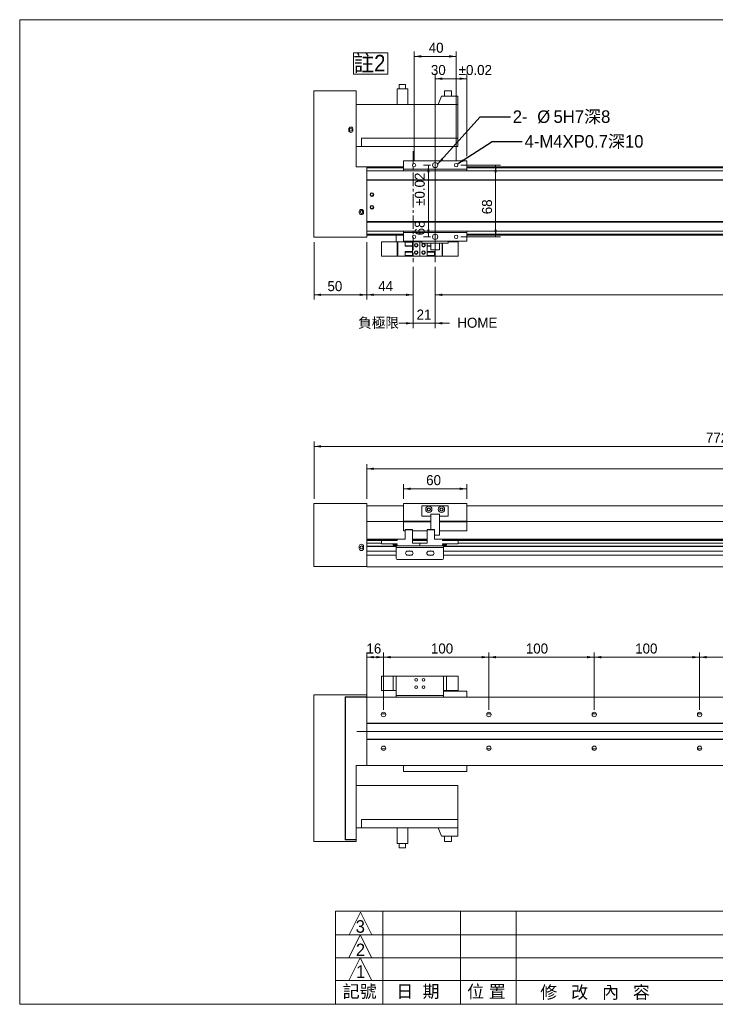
# Model space of a CAD drawing. Header units: millimetres. Extents: x 5 to 1331, y 4 to 940.
# Tile 1 of 2: x 5 to 666, y 6 to 940. Entities that reach past the tile are written whole.
import ezdxf

# ---------------------------------------------------------------- set-up
doc = ezdxf.new("R2010")
doc.units = ezdxf.units.MM
doc.linetypes.add('CENTERX2', pattern=[20.32, 12.7, -2.54, 2.54, -2.54])
doc.layers.add('BORDER', color=7, linetype='Continuous', lineweight=0)
doc.styles.add('SLDTEXTSTYLE0', font='swtxt.ttf', dxfattribs={"width": 0.993})
doc.styles.add('SLDTEXTSTYLE1', font='GOTHIC.TTF', dxfattribs={"width": 0.913})
doc.styles.get("Standard").update_dxf_attribs({"font": 'swtxt.ttf'})
doc.dimstyles.new('SLDDIMSTYLE0', dxfattribs={"dimtxt": 9.310654, "dimasz": 6.75, "dimexe": 0, "dimexo": 0.0625, "dimgap": 2.327664, "dimtad": 1, "dimtoh": 1, "dimdec": 3, "dimzin": 12, "dimdsep": 46, "dimtxsty": 'SLDTEXTSTYLE0', "dimsah": 1, "dimcen": 0.09, "dimadec": 0, "dimazin": 0, "dimtfac": 1, "dimtdec": 3, "dimtofl": 0, "dimtmove": 0, "dimatfit": 3, "dimfxl": 0, "dimtolj": 1, "dimtzin": 12, "dimarcsym": 0})
doc.dimstyles.new('SLDDIMSTYLE2', dxfattribs={"dimtxt": 6.75, "dimasz": 6.75, "dimexe": 0, "dimexo": 0.0625, "dimgap": 1.6875, "dimtad": 0, "dimtih": 1, "dimtoh": 1, "dimdec": 0, "dimzin": 0, "dimdsep": 46, "dimtxsty": 'Standard', "dimsah": 1, "dimcen": 0.09, "dimadec": 0, "dimazin": 0, "dimtfac": 1, "dimtdec": 0, "dimtofl": 0, "dimtmove": 0, "dimatfit": 3, "dimfxl": 0, "dimtolj": 1, "dimtzin": 0, "dimarcsym": 0})
doc.dimstyles.new('SLDDIMSTYLE3', dxfattribs={"dimtxt": 9.310654, "dimasz": 6.75, "dimexe": 0, "dimexo": 0.0625, "dimgap": 2.327664, "dimtad": 1, "dimtoh": 1, "dimdec": 3, "dimzin": 12, "dimdsep": 46, "dimtxsty": 'SLDTEXTSTYLE0', "dimsah": 1, "dimcen": 0.09, "dimadec": 0, "dimazin": 0, "dimtol": 1, "dimtp": 0.02, "dimtm": 0.02, "dimtfac": 1, "dimtofl": 0, "dimtmove": 0, "dimatfit": 3, "dimfxl": 0, "dimtolj": 1, "dimarcsym": 0})

# ---------------------------------------------------------------- blocks, each defined once
blk = doc.blocks.new('*D3')
at = {"layer": 'BORDER'}
for p, q in [((369.81, 485.62), (369.81, 499.67)), ((429.81, 495.17), (369.81, 495.17)), ((429.81, 485.62), (429.81, 499.67))]:
    blk.add_line(p, q, dxfattribs=at)
for points in [[(369.81, 495.17), (376.56, 494.05), (376.56, 496.3)], [(429.81, 495.17), (423.06, 496.3), (423.06, 494.05)]]:
    blk.add_solid(points, dxfattribs=at)
at = {"layer": 'BORDER', "insert": (391.28, 508.16), "char_height": 9.525, "attachment_point": 1, "style": 'SLDTEXTSTYLE0'}
blk.add_mtext('60', dxfattribs=at)
blk = doc.blocks.new('*D4')
at = {"layer": 'BORDER'}
for p, q in [((334.81, 485.72), (334.81, 518.65)), ((334.81, 514.15), (1056.81, 514.15)), ((1056.81, 459.87), (1056.81, 518.65))]:
    blk.add_line(p, q, dxfattribs=at)
for points in [[(334.81, 514.15), (341.56, 513.03), (341.56, 515.28)], [(1056.81, 514.15), (1050.06, 515.28), (1050.06, 513.03)]]:
    blk.add_solid(points, dxfattribs=at)
at = {"layer": 'BORDER', "insert": (681.84, 527.14), "char_height": 9.525, "attachment_point": 1, "style": 'SLDTEXTSTYLE0'}
blk.add_mtext('722', dxfattribs=at)
blk = doc.blocks.new('*D5')
at = {"layer": 'BORDER'}
for p, q in [((284.81, 485.72), (284.81, 539.91)), ((284.81, 535.41), (1056.81, 535.41)), ((1056.81, 459.87), (1056.81, 539.91))]:
    blk.add_line(p, q, dxfattribs=at)
for points in [[(284.81, 535.41), (291.56, 534.28), (291.56, 536.53)], [(1056.81, 535.41), (1050.06, 536.53), (1050.06, 534.28)]]:
    blk.add_solid(points, dxfattribs=at)
at = {"layer": 'BORDER', "insert": (656.84, 548.4), "char_height": 9.525, "attachment_point": 1, "style": 'SLDTEXTSTYLE0'}
blk.add_mtext('772', dxfattribs=at)
blk = doc.blocks.new('*D6')
at = {"layer": 'BORDER'}
for p, q in [((334.81, 297.55), (334.81, 339.95)), ((350.81, 285.58), (350.81, 339.95)), ((334.81, 335.45), (350.81, 335.45))]:
    blk.add_line(p, q, dxfattribs=at)
for points in [[(334.81, 335.45), (341.56, 334.32), (341.56, 336.57)], [(350.81, 335.45), (344.06, 336.57), (344.06, 334.32)]]:
    blk.add_solid(points, dxfattribs=at)
at = {"layer": 'BORDER', "insert": (334.61, 348.44), "char_height": 9.525, "attachment_point": 1, "style": 'SLDTEXTSTYLE0'}
blk.add_mtext('16', dxfattribs=at)
blk = doc.blocks.new('*D11')
at = {"layer": 'BORDER'}
for p, q in [((350.81, 285.58), (350.81, 339.95)), ((450.81, 285.58), (450.81, 339.95)), ((350.81, 335.45), (450.81, 335.45))]:
    blk.add_line(p, q, dxfattribs=at)
for points in [[(350.81, 335.45), (357.56, 334.32), (357.56, 336.57)], [(450.81, 335.45), (444.06, 336.57), (444.06, 334.32)]]:
    blk.add_solid(points, dxfattribs=at)
at = {"layer": 'BORDER', "insert": (395.79, 348.44), "char_height": 9.525, "attachment_point": 1, "style": 'SLDTEXTSTYLE0'}
blk.add_mtext('100', dxfattribs=at)
blk = doc.blocks.new('*D12')
at = {"layer": 'BORDER'}
for p, q in [((450.81, 285.58), (450.81, 339.95)), ((550.81, 285.58), (550.81, 339.95)), ((450.81, 335.45), (550.81, 335.45))]:
    blk.add_line(p, q, dxfattribs=at)
for points in [[(450.81, 335.45), (457.56, 334.32), (457.56, 336.57)], [(550.81, 335.45), (544.06, 336.57), (544.06, 334.32)]]:
    blk.add_solid(points, dxfattribs=at)
at = {"layer": 'BORDER', "insert": (485.88, 348.44), "char_height": 9.525, "attachment_point": 1, "style": 'SLDTEXTSTYLE0'}
blk.add_mtext('100', dxfattribs=at)
blk = doc.blocks.new('*D13')
at = {"layer": 'BORDER'}
for p, q in [((550.81, 285.58), (550.81, 339.95)), ((650.81, 285.58), (650.81, 339.95)), ((550.81, 335.45), (650.81, 335.45))]:
    blk.add_line(p, q, dxfattribs=at)
for points in [[(550.81, 335.45), (557.56, 334.32), (557.56, 336.57)], [(650.81, 335.45), (644.06, 336.57), (644.06, 334.32)]]:
    blk.add_solid(points, dxfattribs=at)
at = {"layer": 'BORDER', "insert": (589.67, 348.44), "char_height": 9.525, "attachment_point": 1, "style": 'SLDTEXTSTYLE0'}
blk.add_mtext('100', dxfattribs=at)
blk = doc.blocks.new('*D14')
at = {"layer": 'BORDER'}
for p, q in [((650.81, 285.58), (650.81, 339.95)), ((750.81, 285.58), (750.81, 339.95)), ((650.81, 335.45), (750.81, 335.45))]:
    blk.add_line(p, q, dxfattribs=at)
for points in [[(650.81, 335.45), (657.56, 334.32), (657.56, 336.57)], [(750.81, 335.45), (744.06, 336.57), (744.06, 334.32)]]:
    blk.add_solid(points, dxfattribs=at)
at = {"layer": 'BORDER', "insert": (688.39, 348.44), "char_height": 9.525, "attachment_point": 1, "style": 'SLDTEXTSTYLE0'}
blk.add_mtext('100', dxfattribs=at)
blk = doc.blocks.new('*D18')
at = {"layer": 'BORDER'}
for p, q in [((334.81, 729.2), (334.81, 674.68)), ((378.81, 705.57), (378.81, 674.68)), ((378.81, 679.18), (334.81, 679.18))]:
    blk.add_line(p, q, dxfattribs=at)
for points in [[(334.81, 679.18), (341.56, 678.06), (341.56, 680.31)], [(378.81, 679.18), (372.06, 680.31), (372.06, 678.06)]]:
    blk.add_solid(points, dxfattribs=at)
at = {"layer": 'BORDER', "insert": (345.77, 692.18), "char_height": 9.525, "attachment_point": 1, "style": 'SLDTEXTSTYLE0'}
blk.add_mtext('44', dxfattribs=at)
blk = doc.blocks.new('*D19')
at = {"layer": 'BORDER'}
for p, q in [((399.81, 705.57), (399.81, 674.68)), ((999.81, 705.57), (999.81, 674.68)), ((399.81, 679.18), (999.81, 679.18))]:
    blk.add_line(p, q, dxfattribs=at)
for points in [[(399.81, 679.18), (406.56, 678.06), (406.56, 680.31)], [(999.81, 679.18), (993.06, 680.31), (993.06, 678.06)]]:
    blk.add_solid(points, dxfattribs=at)
at = {"layer": 'BORDER', "char_height": 9.525, "attachment_point": 1, "style": 'SLDTEXTSTYLE0'}
for s, insert in [('行程=', (672.86, 692.18)), ('600', (707.56, 692.18))]:
    blk.add_mtext(s, dxfattribs=dict(at, insert=insert))
blk = doc.blocks.new('*D20')
at = {"layer": 'BORDER'}
for p, q in [((378.81, 705.57), (378.81, 647.69)), ((399.81, 705.57), (399.81, 647.69)), ((378.81, 652.19), (365.31, 652.19)), ((378.81, 652.19), (399.81, 652.19)), ((399.81, 652.19), (413.31, 652.19))]:
    blk.add_line(p, q, dxfattribs=at)
for points in [[(378.81, 652.19), (372.06, 653.31), (372.06, 651.06)], [(399.81, 652.19), (406.56, 651.06), (406.56, 653.31)]]:
    blk.add_solid(points, dxfattribs=at)
at = {"layer": 'BORDER', "insert": (382.17, 665.18), "char_height": 9.525, "attachment_point": 1, "style": 'SLDTEXTSTYLE0'}
blk.add_mtext('21', dxfattribs=at)
blk = doc.blocks.new('*D22')
at = {"layer": 'BORDER'}
for p, q in [((424.31, 802.2), (461.73, 802.2)), ((457.23, 802.2), (457.23, 734.2)), ((424.31, 734.2), (461.73, 734.2))]:
    blk.add_line(p, q, dxfattribs=at)
for points in [[(457.23, 802.2), (456.1, 795.45), (458.35, 795.45)], [(457.23, 734.2), (458.35, 740.95), (456.1, 740.95)]]:
    blk.add_solid(points, dxfattribs=at)
at = {"layer": 'BORDER', "insert": (444.23, 755.62), "char_height": 9.525, "attachment_point": 1, "rotation": 90, "style": 'SLDTEXTSTYLE0'}
blk.add_mtext('68', dxfattribs=at)
blk = doc.blocks.new('*D23')
at = {"layer": 'BORDER'}
for p, q in [((284.81, 729.2), (284.81, 674.68)), ((334.81, 729.2), (334.81, 674.68)), ((284.81, 679.18), (334.81, 679.18))]:
    blk.add_line(p, q, dxfattribs=at)
for points in [[(284.81, 679.18), (291.56, 678.06), (291.56, 680.31)], [(334.81, 679.18), (328.06, 680.31), (328.06, 678.06)]]:
    blk.add_solid(points, dxfattribs=at)
at = {"layer": 'BORDER', "insert": (297.59, 692.18), "char_height": 9.525, "attachment_point": 1, "style": 'SLDTEXTSTYLE0'}
blk.add_mtext('50', dxfattribs=at)
blk = doc.blocks.new('*D24')
at = {"layer": 'BORDER'}
for p, q in [((379.81, 806.7), (379.81, 909.83)), ((419.81, 806.7), (419.81, 909.83)), ((379.81, 905.33), (419.81, 905.33))]:
    blk.add_line(p, q, dxfattribs=at)
for points in [[(379.81, 905.33), (386.56, 904.2), (386.56, 906.45)], [(419.81, 905.33), (413.06, 906.45), (413.06, 904.2)]]:
    blk.add_solid(points, dxfattribs=at)
at = {"layer": 'BORDER', "insert": (393.71, 918.32), "char_height": 9.525, "attachment_point": 1, "style": 'SLDTEXTSTYLE0'}
blk.add_mtext('40', dxfattribs=at)
blk = doc.blocks.new('*D25')
at = {"layer": 'BORDER'}
for p, q in [((395.31, 802.2), (388.88, 802.2)), ((393.38, 802.2), (393.38, 734.2)), ((395.31, 734.2), (388.88, 734.2))]:
    blk.add_line(p, q, dxfattribs=at)
for points in [[(393.38, 802.2), (392.25, 795.45), (394.5, 795.45)], [(393.38, 734.2), (394.5, 740.95), (392.25, 740.95)]]:
    blk.add_solid(points, dxfattribs=at)
at = {"layer": 'BORDER', "char_height": 9.525, "attachment_point": 1, "rotation": 90, "style": 'SLDTEXTSTYLE0'}
for s, insert in [('±0.02', (380.39, 763.54)), ('68', (380.39, 735.61))]:
    blk.add_mtext(s, dxfattribs=dict(at, insert=insert))
blk = doc.blocks.new('*D26')
at = {"layer": 'BORDER'}
for p, q in [((399.81, 806.7), (399.81, 888.69)), ((429.81, 810.7), (429.81, 888.69)), ((399.81, 884.19), (429.81, 884.19))]:
    blk.add_line(p, q, dxfattribs=at)
for points in [[(399.81, 884.19), (406.56, 883.06), (406.56, 885.31)], [(429.81, 884.19), (423.06, 885.31), (423.06, 883.06)]]:
    blk.add_solid(points, dxfattribs=at)
at = {"layer": 'BORDER', "char_height": 9.525, "attachment_point": 1, "style": 'SLDTEXTSTYLE0'}
for s, insert in [('30', (395.78, 897.18)), ('±0.02', (422.16, 897.18))]:
    blk.add_mtext(s, dxfattribs=dict(at, insert=insert))
blk = doc.blocks.new('SW_NOTE_4')
at = {"layer": 'BORDER', "color": 0, "char_height": 11.906, "attachment_point": 1, "style": 'SLDTEXTSTYLE0'}
for s, insert in [('2-', (2.26, 6.19, 29.95)), ('%%c', (25.54, 6.19, 29.95)), ('5H7深8', (40.96, 6.19, 29.95))]:
    blk.add_mtext(s, dxfattribs=dict(at, insert=insert))
blk = doc.blocks.new('SW_NOTE_6')
at = {"layer": 'BORDER', "color": 0}
for p, q in [((-0.01, 1.69), (-0.01, 22.07)), ((-0.01, 22.07), (32.62, 22.07)), ((32.62, 22.07), (32.62, 1.69)), ((32.62, 1.69), (-0.01, 1.69))]:
    blk.add_line(p, q, dxfattribs=at)
at = {"layer": 'BORDER', "color": 0, "insert": (0, 20.12), "char_height": 15.75, "attachment_point": 1, "style": 'SLDTEXTSTYLE1'}
blk.add_mtext('註2', dxfattribs=at)

msp = doc.modelspace()

# ---------------------------------------------------------------- linework, layer by layer
at = {"color": 7, "linetype": 'Continuous', "lineweight": 15}
for p, q in [((365.8059, 878.6982), (365.8059, 874.6982)), ((365.8059, 878.6982), (371.8059, 878.6981)), ((371.8059, 874.6982), (371.8059, 878.6981)), ((324.8059, 872.6982), (284.8059, 872.6982)), ((324.8059, 872.6982), (284.8059, 872.6982)), ((284.8059, 872.6982), (284.8059, 733.6981)), ((321.8059, 872.6982), (317.8059, 872.6982)), ((317.8059, 872.6982), (321.8059, 872.6982)), ((324.8059, 800.6981), (324.8059, 872.6982)), ((363.8059, 874.6981), (363.8059, 859.6981)), ((363.8059, 874.6981), (373.8059, 874.6981)), ((373.8059, 874.6981), (363.8059, 874.6981)), ((365.8059, 874.6982), (371.8059, 874.6982)), ((373.8059, 874.6981), (373.8059, 859.6981)), ((408.8059, 872.6982), (408.8059, 867.6981)), ((408.8059, 872.6982), (415.2616, 872.6982)), ((415.3059, 867.6981), (415.3059, 872.6982)), ((324.8059, 859.6981), (421.3059, 859.6981)), ((324.8059, 859.6981), (329.8059, 859.6981)), ((329.8059, 859.6981), (402.8059, 859.6981)), ((363.8059, 859.6981), (373.8059, 859.6981)), ((405.8059, 867.6981), (402.8059, 859.6981)), ((405.8059, 867.6981), (402.8059, 859.6981)), ((402.8059, 859.6981), (421.3059, 859.6981)), ((405.8059, 867.6981), (421.3059, 867.6981)), ((421.3059, 867.6981), (405.8059, 867.6981)), ((408.8059, 867.6981), (415.3059, 867.6981)), ((421.3059, 867.6981), (421.3059, 859.6981)), ((421.3059, 827.6982), (421.3059, 859.6981)), ((317.8059, 836.1982), (317.8059, 835.1982)), ((321.8059, 835.1982), (321.8059, 836.1982)), ((329.8059, 819.6981), (329.8059, 827.6982)), ((329.8059, 827.6982), (421.3059, 827.6982)), ((329.8059, 827.6982), (421.3059, 827.6982)), ((421.3059, 824.6982), (421.3059, 827.6982)), ((421.3059, 819.6981), (421.3059, 824.6982)), ((324.8059, 819.6981), (329.8059, 819.6981)), ((329.8059, 819.6981), (421.3059, 819.6981)), ((429.8059, 806.1982), (369.8059, 806.1982)), ((369.8059, 798.1982), (369.8059, 806.1982)), ((429.8059, 798.1982), (429.8059, 806.1982)), ((334.8059, 800.6981), (324.8059, 800.6981)), ((334.8059, 800.6981), (324.8059, 800.6981)), ((369.8059, 800.6981), (334.8059, 800.6981)), ((334.8059, 733.6981), (334.8059, 800.6981)), ((369.8059, 800.0828), (334.8059, 800.0828)), ((369.8059, 799.9632), (334.8059, 799.9632)), ((369.8059, 799.8868), (334.8059, 799.8868)), ((369.8059, 799.7518), (334.8059, 799.7518)), ((335.0559, 796.6982), (1043.5559, 796.6982)), ((335.0559, 793.6982), (335.0559, 796.6982)), ((335.0559, 796.6982), (1043.5559, 796.6982)), ((429.8059, 798.1982), (369.8059, 798.1982)), ((369.8059, 798.1982), (369.8059, 796.6982)), ((1043.8059, 800.6981), (429.8059, 800.6981)), ((1043.8059, 800.0828), (429.8059, 800.0828)), ((1043.8059, 799.9632), (429.8059, 799.9632)), ((1043.8059, 799.8868), (429.8059, 799.8868)), ((1043.8059, 799.7518), (429.8059, 799.7518)), ((429.8059, 798.1982), (429.8059, 796.6982)), ((334.8059, 787.6982), (335.0559, 787.6982)), ((335.0559, 787.6982), (334.8059, 787.6982)), ((335.0559, 788.1982), (335.0559, 793.6982)), ((335.0559, 788.1982), (1043.5559, 788.1982)), ((335.0559, 787.7982), (335.0559, 788.1982)), ((335.0559, 787.7982), (1043.5559, 787.7982)), ((335.0559, 748.5982), (335.0559, 787.7982)), ((334.8059, 781.1982), (335.0559, 781.1982)), ((334.8059, 781.1982), (335.0559, 781.1982)), ((327.8059, 758.1982), (327.8059, 757.1982)), ((331.8059, 757.1982), (331.8059, 758.1982)), ((335.0559, 755.1982), (334.8059, 755.1982)), ((335.0559, 748.6982), (334.8059, 748.6982)), ((335.0559, 748.5982), (1043.5559, 748.5982)), ((335.0559, 748.1982), (335.0559, 748.5982)), ((335.0559, 748.1982), (1043.5559, 748.1982)), ((335.0559, 742.6982), (335.0559, 748.1982)), ((335.0559, 739.6982), (335.0559, 742.6982)), ((335.0559, 739.6982), (1043.5559, 739.6982)), ((369.8059, 739.6982), (369.8059, 738.1982)), ((429.8059, 738.1982), (369.8059, 738.1982)), ((369.8059, 730.1981), (369.8059, 738.1982)), ((429.8059, 739.6982), (429.8059, 738.1982)), ((429.8059, 730.1981), (429.8059, 738.1982)), ((284.8059, 733.6981), (334.8059, 733.6981)), ((369.8059, 736.6445), (334.8059, 736.6445)), ((369.8059, 736.5095), (334.8059, 736.5095)), ((369.8059, 736.4331), (334.8059, 736.4331)), ((369.8059, 736.3135), (334.8059, 736.3135)), ((334.8059, 735.8535), (369.8059, 735.8535)), ((362.8059, 735.6981), (334.8059, 735.6981)), ((348.8059, 729.4981), (348.8059, 715.8982)), ((348.8059, 729.4981), (363.8059, 729.4981)), ((369.8059, 735.6981), (362.8059, 735.6981)), ((362.8059, 729.4981), (362.8059, 735.6981)), ((363.8059, 715.8982), (363.8059, 729.4981)), ((363.8059, 729.4981), (364.3059, 729.4981)), ((364.3059, 729.4981), (364.3059, 715.8982)), ((364.3059, 729.4981), (371.3559, 729.4981)), ((429.8059, 730.1981), (369.8059, 730.1981)), ((371.3559, 728.9982), (371.3559, 729.4981)), ((371.3559, 729.4981), (378.3059, 729.4981)), ((378.3059, 728.9982), (371.3559, 728.9982)), ((371.3559, 728.9982), (371.3559, 725.6982)), ((378.3059, 729.4981), (384.3059, 729.4982)), ((378.3059, 729.4981), (378.3059, 728.9982)), ((378.3059, 725.6982), (378.3059, 728.9982)), ((385.3059, 728.4982), (385.3059, 716.8982)), ((385.3059, 716.8982), (385.3059, 728.4982)), ((387.3059, 729.4981), (386.3059, 729.4982)), ((387.3059, 728.1981), (387.3059, 730.1981)), ((412.3059, 730.1981), (412.3059, 728.1981)), ((421.8059, 729.4981), (412.3059, 729.4981)), ((421.8059, 715.8982), (421.8059, 729.4981)), ((1043.8059, 736.6445), (429.8059, 736.6445)), ((1043.8059, 736.5095), (429.8059, 736.5095)), ((1043.8059, 736.4331), (429.8059, 736.4331)), ((1043.8059, 736.3135), (429.8059, 736.3135)), ((429.8059, 735.8535), (1043.8059, 735.8535)), ((984.8059, 735.6981), (429.8059, 735.6981)), ((371.3559, 725.6982), (378.3059, 725.6982)), ((371.3559, 725.1982), (371.3559, 725.6982)), ((378.3059, 725.1982), (371.3559, 725.1982)), ((371.3559, 720.1982), (378.3059, 720.1982)), ((371.3559, 719.6982), (371.3559, 720.1982)), ((378.3059, 719.6982), (371.3559, 719.6982)), ((371.3559, 716.3982), (371.3559, 719.6982)), ((378.3059, 725.6982), (378.3059, 725.1982)), ((378.3059, 725.1982), (378.3059, 720.1982)), ((378.3059, 720.1982), (378.3059, 719.6982)), ((378.3059, 719.6982), (378.3059, 716.3982)), ((387.8059, 728.1981), (387.3059, 728.1981)), ((387.8059, 728.1981), (411.8059, 728.1981)), ((392.3059, 725.6982), (392.3059, 728.1981)), ((392.3059, 725.6982), (395.8059, 725.6982)), ((392.3059, 725.1982), (392.3059, 725.6982)), ((395.8059, 725.1982), (392.3059, 725.1982)), ((392.3059, 720.1982), (392.3059, 725.1982)), ((392.3059, 720.1982), (399.2559, 720.1982)), ((392.3059, 719.6982), (392.3059, 720.1982)), ((399.2559, 719.6982), (392.3059, 719.6982)), ((392.3059, 719.6982), (392.3059, 716.3982)), ((395.8059, 721.6982), (395.8059, 728.1981)), ((403.8059, 721.6982), (395.8059, 721.6982)), ((399.2559, 720.1982), (399.2559, 719.6982)), ((399.2559, 716.3982), (399.2559, 719.6982)), ((403.8059, 721.6982), (403.8059, 728.1981)), ((406.3059, 715.8982), (406.3059, 728.1981)), ((406.8059, 728.1981), (406.8059, 715.8982)), ((412.3059, 728.1981), (411.8059, 728.1981)), ((348.8059, 715.8982), (363.8059, 715.8982)), ((364.3059, 715.8982), (363.8059, 715.8982)), ((406.8059, 715.6982), (363.8059, 715.6982)), ((371.3559, 715.8982), (364.3059, 715.8982)), ((371.3559, 716.3982), (378.3059, 716.3982)), ((371.3559, 715.8982), (371.3559, 716.3982)), ((378.3059, 715.8982), (371.3559, 715.8982)), ((378.3059, 716.3982), (378.3059, 715.8982)), ((378.3059, 715.8982), (384.3059, 715.8982)), ((392.3059, 715.8982), (386.3059, 715.8982)), ((392.3059, 716.3982), (399.2559, 716.3982)), ((392.3059, 715.8982), (392.3059, 716.3982)), ((399.2559, 715.8982), (392.3059, 715.8982)), ((399.2559, 716.3982), (399.2559, 715.8982)), ((406.3059, 715.8982), (399.2559, 715.8982)), ((406.8059, 715.8982), (406.3059, 715.8982)), ((421.8059, 715.8982), (406.8059, 715.8982)), ((284.8059, 481.2154), (334.8059, 481.2154)), ((324.8059, 481.2154), (284.8059, 481.2154)), ((284.8059, 481.2154), (284.8059, 421.6154)), ((317.8059, 481.2154), (321.8059, 481.2154)), ((321.8059, 481.2154), (317.8059, 481.2154)), ((334.8059, 481.2154), (324.8059, 481.2154)), ((327.8059, 481.2154), (331.8059, 481.2154)), ((331.8059, 481.2154), (327.8059, 481.2154)), ((334.8059, 481.2154), (334.8059, 421.6154)), ((335.0559, 479.1154), (369.8059, 479.1154)), ((335.0559, 476.1154), (335.0559, 479.1154)), ((335.0559, 479.1154), (369.8059, 479.1154)), ((429.8059, 481.1154), (369.8059, 481.1154)), ((369.8059, 464.3654), (369.8059, 481.1154)), ((387.3059, 478.6154), (387.3059, 469.6154)), ((387.8059, 479.1154), (411.8059, 479.1154)), ((412.3059, 478.6154), (412.3059, 469.6154)), ((429.8059, 464.3654), (429.8059, 481.1154)), ((429.8059, 479.1154), (1043.5559, 479.1154)), ((429.8059, 479.1154), (1043.5559, 479.1154)), ((334.8059, 475.1154), (335.0559, 475.1154)), ((335.0559, 475.1154), (334.8059, 475.1154)), ((335.0559, 467.0154), (334.8059, 467.0154)), ((335.0559, 464.6154), (335.0559, 476.1154)), ((335.0559, 464.6154), (335.0559, 467.0154)), ((387.8059, 469.1154), (395.8059, 469.1154)), ((395.8059, 471.1154), (395.8059, 456.6154)), ((403.8059, 471.1154), (395.8059, 471.1154)), ((403.8059, 451.6154), (403.8059, 471.1154)), ((403.8059, 469.1154), (411.8059, 469.1154)), ((335.0559, 464.6154), (334.8059, 464.6154)), ((335.0559, 464.0154), (335.0559, 464.6154)), ((335.0559, 464.0154), (369.8059, 464.0154)), ((395.8059, 464.3654), (369.8059, 464.3654)), ((369.8059, 464.3654), (369.8059, 463.8654)), ((369.8059, 463.2094), (369.8059, 463.8654)), ((369.8059, 463.8654), (395.8059, 463.8654)), ((369.8059, 455.2094), (369.8059, 463.2094)), ((429.8059, 464.3654), (403.8059, 464.3654)), ((403.8059, 463.8654), (429.8059, 463.8654)), ((429.8059, 464.3654), (429.8059, 463.8654)), ((429.8059, 464.0154), (1043.5559, 464.0154)), ((429.8059, 463.2094), (429.8059, 463.8654)), ((429.8059, 455.2094), (429.8059, 463.2094)), ((369.8059, 455.2094), (371.3559, 455.2094)), ((371.3559, 456.6154), (378.3059, 456.6154)), ((371.3559, 456.1154), (371.3559, 456.6154)), ((371.3559, 456.1154), (371.3559, 447.3154)), ((378.3059, 456.1154), (371.3559, 456.1154)), ((378.3059, 456.6154), (378.3059, 456.1154)), ((378.3059, 456.1154), (378.3059, 443.7154)), ((378.3059, 456.1154), (378.3059, 447.3154)), ((378.3059, 455.2094), (392.3059, 455.2094)), ((392.3059, 456.6154), (399.2559, 456.6154)), ((392.3059, 456.1154), (392.3059, 456.6154)), ((392.3059, 456.1154), (392.3059, 443.7154)), ((399.2559, 456.1154), (392.3059, 456.1154)), ((392.3059, 456.1154), (392.3059, 447.3154)), ((399.2559, 456.6154), (399.2559, 456.1154)), ((399.2559, 456.1154), (399.2559, 447.3154)), ((403.3059, 451.1154), (399.2559, 451.1154)), ((403.8059, 455.2094), (429.8059, 455.2094)), ((327.8059, 440.6154), (327.8059, 438.6154)), ((331.8059, 438.6154), (331.8059, 440.6154)), ((371.3559, 447.5078), (334.8059, 447.5078)), ((364.0169, 447.0264), (334.8059, 447.0264)), ((363.8059, 446.7362), (334.8059, 446.7362)), ((363.8059, 446.2507), (334.8059, 446.2507)), ((334.8059, 443.723), (348.8059, 443.723)), ((348.8059, 443.6154), (334.8059, 443.6154)), ((334.8059, 440.6154), (362.8059, 440.6154)), ((362.8059, 440.4999), (334.8059, 440.4999)), ((348.8059, 443.0363), (348.8059, 446.1177)), ((348.8059, 446.1177), (363.8059, 446.1177)), ((348.8059, 443.0363), (363.8059, 443.0363)), ((360.0059, 442.4154), (360.0059, 441.7154)), ((360.0059, 442.4154), (363.8059, 442.4154)), ((360.0059, 441.7154), (363.8059, 441.7154)), ((362.8059, 439.5154), (362.8059, 441.1154)), ((362.8059, 441.1154), (363.8059, 441.1154)), ((363.8059, 439.5154), (362.8059, 439.5154)), ((362.8059, 429.1154), (362.8059, 439.5154)), ((364.3059, 447.3154), (363.8059, 446.8154)), ((363.8059, 446.8154), (363.8059, 446.1177)), ((363.8059, 443.0363), (363.8059, 442.4154)), ((363.8059, 441.7154), (363.8059, 441.1154)), ((406.8059, 441.1154), (363.8059, 441.1154)), ((406.8059, 439.5154), (363.8059, 439.5154)), ((371.3559, 447.3154), (364.3059, 447.3154)), ((392.3059, 447.5078), (378.3059, 447.5078)), ((392.3059, 447.0264), (378.3059, 447.0264)), ((392.3059, 446.7362), (378.3059, 446.7362)), ((392.3059, 446.2507), (378.3059, 446.2507)), ((378.3059, 443.723), (392.3059, 443.723)), ((378.3059, 443.7154), (384.3059, 443.7154)), ((384.3059, 443.7154), (385.3059, 443.7154)), ((385.3059, 443.7154), (385.3059, 441.1154)), ((385.3059, 441.1154), (385.3059, 443.7154)), ((385.3059, 443.7154), (386.3059, 443.7154)), ((392.3059, 443.7154), (386.3059, 443.7154)), ((1000.3559, 447.5078), (399.2559, 447.5078)), ((406.3059, 447.3154), (399.2559, 447.3154)), ((406.8059, 446.8154), (406.3059, 447.3154)), ((993.0169, 447.0264), (406.5949, 447.0264)), ((406.8059, 446.8154), (406.8059, 446.1177)), ((992.8059, 446.7362), (406.8059, 446.7362)), ((992.8059, 446.2507), (406.8059, 446.2507)), ((421.8059, 446.1177), (406.8059, 446.1177)), ((421.8059, 443.0363), (406.8059, 443.0363)), ((406.8059, 443.0363), (406.8059, 442.4154)), ((410.6059, 442.4154), (406.8059, 442.4154)), ((410.6059, 441.7154), (406.8059, 441.7154)), ((406.8059, 441.7154), (406.8059, 441.1154)), ((406.8059, 441.1154), (407.8059, 441.1154)), ((407.8059, 439.5154), (406.8059, 439.5154)), ((407.8059, 441.1154), (407.8059, 439.5154)), ((407.8059, 440.6154), (984.8059, 440.6154)), ((984.8059, 440.4999), (407.8059, 440.4999)), ((407.8059, 429.1154), (407.8059, 439.5154)), ((410.6059, 441.7154), (410.6059, 442.4154)), ((421.8059, 446.1177), (421.8059, 443.0363)), ((421.8059, 443.723), (977.8059, 443.723)), ((977.8059, 443.6154), (421.8059, 443.6154)), ((362.8059, 435.8654), (334.8059, 435.8654)), ((362.8059, 432.3654), (334.8059, 432.3654)), ((362.8059, 432.1154), (334.8059, 432.1154)), ((377.7742, 435.8654), (372.8377, 435.8654)), ((377.7742, 432.3654), (372.8377, 432.3654)), ((374.2751, 436.1154), (373.8059, 436.1154)), ((373.8059, 432.1154), (374.2751, 432.1154)), ((376.3367, 432.1154), (374.2751, 432.1154)), ((376.8059, 436.1154), (376.3367, 436.1154)), ((376.3367, 432.1154), (376.8059, 432.1154)), ((397.7742, 435.8654), (392.8377, 435.8654)), ((397.7742, 432.3654), (392.8377, 432.3654)), ((394.2751, 436.1154), (393.8059, 436.1154)), ((393.8059, 432.1154), (394.2751, 432.1154)), ((396.3367, 432.1154), (394.2751, 432.1154)), ((396.8059, 436.1154), (396.3367, 436.1154)), ((396.3367, 432.1154), (396.8059, 432.1154)), ((984.8059, 435.8654), (407.8059, 435.8654)), ((984.8059, 432.3654), (407.8059, 432.3654)), ((984.8059, 432.1154), (407.8059, 432.1154)), ((284.8059, 421.6154), (334.8059, 421.6154)), ((334.8059, 421.1154), (334.8059, 421.6154)), ((1043.8059, 421.1154), (334.8059, 421.1154)), ((406.8059, 428.1154), (363.8059, 428.1154)), ((406.8059, 317.584), (363.8059, 317.584)), ((348.8059, 317.384), (348.8059, 303.784)), ((348.8059, 317.384), (360.0059, 317.384)), ((360.0059, 317.384), (360.0059, 303.784)), ((360.0059, 317.384), (363.2059, 317.384)), ((362.8059, 299.184), (362.8059, 316.584)), ((410.6059, 317.384), (407.4059, 317.384)), ((407.8059, 299.184), (407.8059, 316.584)), ((410.6059, 303.784), (410.6059, 317.384)), ((421.8059, 317.384), (410.6059, 317.384)), ((421.8059, 303.784), (421.8059, 317.384)), ((284.8059, 299.584), (334.8059, 299.584)), ((284.8059, 160.584), (284.8059, 299.584)), ((284.8059, 299.584), (334.8059, 299.584)), ((327.8059, 299.584), (331.8059, 299.584)), ((331.8059, 299.584), (327.8059, 299.584)), ((334.8059, 299.584), (334.8059, 297.984)), ((348.8059, 303.784), (360.0059, 303.784)), ((360.0059, 303.784), (362.8059, 303.784)), ((362.8059, 297.584), (362.8059, 299.184)), ((362.8059, 299.184), (363.8059, 299.184)), ((406.8059, 299.184), (363.8059, 299.184)), ((406.8059, 299.184), (407.8059, 299.184)), ((410.6059, 303.784), (407.8059, 303.784)), ((429.8059, 303.084), (407.8059, 303.084)), ((407.8059, 299.184), (407.8059, 297.584)), ((421.8059, 303.784), (410.6059, 303.784)), ((412.3059, 303.784), (412.3059, 303.084)), ((429.8059, 297.584), (429.8059, 303.084)), ((314.3059, 297.984), (334.8059, 297.984)), ((314.3059, 297.984), (314.3059, 162.184)), ((314.8059, 297.584), (334.8059, 297.584)), ((314.8059, 162.584), (314.8059, 297.584)), ((314.8059, 297.584), (334.8059, 297.584)), ((331.1059, 297.584), (328.5059, 297.584)), ((334.8059, 297.984), (334.8059, 297.584)), ((334.8059, 297.584), (334.8059, 294.3702)), ((362.8059, 297.584), (334.8059, 297.584)), ((334.8059, 293.0474), (334.8059, 294.3702)), ((334.8059, 272.884), (334.8059, 293.0474)), ((363.8059, 297.584), (362.8059, 297.584)), ((406.8059, 297.584), (363.8059, 297.584)), ((407.8059, 297.584), (406.8059, 297.584)), ((984.8059, 297.584), (407.8059, 297.584)), ((352.8455, 281.584), (348.7663, 281.584)), ((452.8455, 281.584), (448.7663, 281.584)), ((552.8455, 281.584), (548.7663, 281.584)), ((652.8455, 281.584), (648.7663, 281.584)), ((314.3059, 278.084), (314.5559, 278.084)), ((314.5559, 278.084), (314.3059, 278.084)), ((314.5559, 278.084), (314.5559, 276.084)), ((314.5559, 254.084), (314.5559, 276.084)), ((314.8059, 277.084), (314.7559, 277.084)), ((1043.8059, 272.884), (334.8059, 272.884)), ((334.8059, 272.884), (334.8059, 272.584)), ((1043.8059, 272.584), (334.8059, 272.584)), ((334.8059, 272.584), (334.8059, 257.584)), ((314.5559, 254.084), (314.5559, 252.084)), ((314.7559, 253.084), (314.8059, 253.084)), ((1043.8059, 257.584), (334.8059, 257.584)), ((334.8059, 257.584), (334.8059, 257.284)), ((1043.8059, 257.284), (334.8059, 257.284)), ((334.8059, 237.1206), (334.8059, 257.284)), ((314.5559, 252.084), (314.3059, 252.084)), ((352.8455, 248.584), (348.7663, 248.584)), ((452.8455, 248.584), (448.7663, 248.584)), ((552.8455, 248.584), (548.7663, 248.584)), ((652.8455, 248.584), (648.7663, 248.584)), ((334.8059, 235.7977), (334.8059, 237.1206)), ((334.8059, 235.7977), (334.8059, 232.584)), ((334.8059, 232.584), (324.8059, 232.584)), ((324.8059, 232.584), (324.8059, 162.584)), ((1043.8059, 232.584), (334.8059, 232.584)), ((369.8059, 227.084), (369.8059, 232.584)), ((429.8059, 227.084), (369.8059, 227.084)), ((429.8059, 227.084), (429.8059, 232.584)), ((324.8059, 213.584), (421.3059, 213.584)), ((324.8059, 213.584), (329.8059, 213.584)), ((329.8059, 213.584), (421.3059, 213.584)), ((421.3059, 181.584), (421.3059, 213.584)), ((314.8059, 197.584), (314.3059, 197.584)), ((314.8059, 190.584), (314.3059, 190.584)), ((329.8059, 173.584), (329.8059, 181.584)), ((329.8059, 181.584), (421.3059, 181.584)), ((329.8059, 181.584), (421.3059, 181.584)), ((421.3059, 178.584), (421.3059, 181.584)), ((421.3059, 173.584), (421.3059, 178.584)), ((324.8059, 173.584), (329.8059, 173.584)), ((329.8059, 173.584), (402.8059, 173.584)), ((363.8059, 158.584), (363.8059, 173.584)), ((373.8059, 158.584), (373.8059, 173.584)), ((421.3059, 173.584), (402.8059, 173.584)), ((402.8059, 173.584), (421.3059, 173.584)), ((405.8059, 165.584), (402.8059, 173.584)), ((421.3059, 165.584), (421.3059, 173.584)), ((324.8059, 160.584), (284.8059, 160.584)), ((324.8059, 162.184), (314.3059, 162.184)), ((324.8059, 162.184), (314.3059, 162.184)), ((324.8059, 162.584), (314.8059, 162.584)), ((321.8059, 162.184), (317.8059, 162.184)), ((317.8059, 162.184), (321.8059, 162.184)), ((324.8059, 162.584), (324.8059, 162.184)), ((324.8059, 162.184), (324.8059, 160.584)), ((421.3059, 165.584), (405.8059, 165.584)), ((408.8059, 165.584), (408.8059, 160.584)), ((415.3059, 160.584), (408.8059, 160.584)), ((415.3059, 160.584), (415.3059, 165.584)), ((373.8059, 158.584), (363.8059, 158.584)), ((365.8059, 158.584), (365.8059, 154.584)), ((371.8059, 154.584), (365.8059, 154.584)), ((371.8059, 154.584), (371.8059, 158.584))]:
    msp.add_line(p, q, dxfattribs=at)
for centre, radius in [((319.8059, 835.6982), 1.3), ((379.8059, 802.1982), 1.65), ((399.8059, 802.1982), 2.5), ((419.8059, 802.1982), 1.65), ((339.8059, 774.1982), 1.75), ((339.8059, 774.1982), 1.3), ((329.8059, 757.6982), 1.3), ((339.8059, 762.1982), 1.75), ((339.8059, 762.1982), 1.3), ((379.8059, 734.1982), 1.65), ((399.8059, 734.1982), 2.5), ((419.8059, 734.1982), 1.65), ((381.8059, 726.1982), 1.75), ((381.8059, 719.1982), 1.75), ((381.8059, 726.1982), 1.3), ((381.8059, 719.1982), 1.3), ((388.8059, 726.1982), 1.75), ((388.8059, 719.1982), 1.75), ((388.8059, 726.1982), 1.3), ((388.8059, 719.1982), 1.3), ((393.8059, 475.6154), 3), ((393.8059, 475.6154), 1.65), ((393.8059, 475.6154), 1.3), ((405.8059, 475.6154), 3), ((405.8059, 475.6154), 1.65), ((405.8059, 475.6154), 1.3), ((329.8059, 439.6154), 1.3), ((381.8059, 314.084), 1.3), ((381.8059, 307.084), 1.3), ((388.8059, 314.084), 1.3), ((388.8059, 307.084), 1.3), ((350.8059, 281.084), 2.1), ((450.8059, 281.084), 2.1), ((550.8059, 281.084), 2.1), ((650.8059, 281.084), 2.1), ((350.8059, 249.084), 2.1), ((450.8059, 249.084), 2.1), ((550.8059, 249.084), 2.1), ((650.8059, 249.084), 2.1)]:
    msp.add_circle(centre, radius, dxfattribs=at)
for centre, radius, start, end in [((319.8059, 836.1982), 2, 0, 180), ((319.8059, 835.1982), 2, 180, 0), ((339.8059, 774.1982), 1.75, 179.9999964, 0), ((329.8059, 758.1982), 2, 0, 180), ((329.8059, 757.1982), 2, 180, 0), ((339.8059, 762.1982), 1.75, 179.9999964, 0), ((384.3059, 728.4982), 1, 360, 90), ((386.3059, 728.4982), 1, 90, 180), ((363.8059, 716.6982), 1, 233.1301024, 270), ((384.3059, 716.8982), 1, 270, 360), ((386.3059, 716.8982), 1, 180, 270), ((406.8059, 716.6982), 1, 270, 306.8698976), ((387.8059, 478.6154), 0.5, 90, 180), ((411.8059, 478.6154), 0.5, 0, 90), ((336.8059, 475.1154), 2, 151.0449756, 180), ((387.8059, 469.6154), 0.5, 180, 270), ((411.8059, 469.6154), 0.5, 270, 0), ((403.3059, 451.6154), 0.5, 270, 0), ((329.8059, 440.6154), 2, 0, 180), ((329.8059, 438.6154), 2, 180, 0), ((373.8059, 434.1154), 2, 90, 270), ((375.3059, 434.1154), 2.25, 62.7339555, 117.2660445), ((375.3059, 434.1154), 2.25, 242.7339555, 297.2660445), ((376.8059, 434.1154), 2, 270, 90), ((393.8059, 434.1154), 2, 90, 270), ((395.3059, 434.1154), 2.25, 62.7339555, 117.2660445), ((395.3059, 434.1154), 2.25, 242.7339555, 297.2660445), ((396.8059, 434.1154), 2, 270, 90), ((363.8059, 429.1154), 1, 180, 270), ((406.8059, 429.1154), 1, 270, 0), ((363.8059, 316.584), 1, 90, 180), ((406.8059, 316.584), 1, 0, 90), ((314.7559, 276.884), 0.2, 90, 180), ((314.7559, 253.284), 0.2, 180, 270)]:
    msp.add_arc(centre, radius, start, end, dxfattribs=at)
at = {"layer": 'BORDER', "color": 7}
for p, q in [((1330.9218, 940.1351), (5.4438, 940.1351)), ((5.4438, 940.1351), (5.4438, 6.1945)), ((305.0691, 94.4971), (791.0691, 94.4971)), ((328.983, 93.6484), (318.1573, 71.9971)), ((339.8086, 71.9971), (328.983, 93.6484)), ((305.0691, 71.9971), (791.0691, 71.9971)), ((328.7607, 71.9971), (317.9351, 50.3458)), ((318.1573, 71.9971), (339.8086, 71.9971)), ((339.5864, 50.3458), (328.7607, 71.9971)), ((305.0691, 50.3458), (791.0691, 50.3458)), ((328.7607, 50.3458), (317.9351, 28.6945)), ((317.9351, 50.3458), (339.5864, 50.3458)), ((339.5864, 28.6945), (328.7607, 50.3458)), ((305.0691, 28.6945), (791.0691, 28.6945)), ((317.9351, 28.6945), (339.5864, 28.6945)), ((5.4438, 6.1945), (1330.9218, 6.1945))]:
    msp.add_line(p, q, dxfattribs=at)
at = {"layer": 'BORDER', "linetype": 'CENTERX2'}
msp.add_line((378.8059, 815.3832), (378.8059, 710.0693), dxfattribs=at)
at = {"layer": 'BORDER'}
for p, q in [((399.8059, 815.3832), (399.8059, 710.0693)), ((1047.241, 265.084), (325.5503, 265.084)), ((305.0691, 94.4971), (305.0691, 6.1945)), ((350.0691, 94.4971), (350.0691, 6.1945)), ((423.7108, 94.4971), (423.7108, 6.1945)), ((476.8388, 94.4971), (476.8388, 6.1945))]:
    msp.add_line(p, q, dxfattribs=at)

# ---------------------------------------------------------------- block references
for name, p in [('SW_NOTE_6', (322.2558, 886.68)), ('SW_NOTE_4', (471.1981, 847.9327))]:
    msp.add_blockref(name, p, dxfattribs=at)

# ---------------------------------------------------------------- texts
at = {"layer": 'BORDER', "attachment_point": 1, "style": 'SLDTEXTSTYLE0'}
for s, insert, char_height in [('4-M4XP0.7深10', (484.7322, 830.6905, 29.95), 11.90625), ('負極限', (326.6942, 657.4622), 9.525), ('HOME', (420.9285, 657.4622), 9.525), ('3', (324.3638, 85.9765), 11.9062), ('2', (324.5079, 63.7838), 11.9062), ('1', (324.6751, 43.1418), 11.9062), ('記號', (312.0505, 24.3866), 11.90625), ('日  期', (362.9454, 24.3866), 11.90625), ('位 置', (430.1714, 24.2375), 11.90625), ('修   改   內   容', (499.5746, 23.5883), 11.90625)]:
    msp.add_mtext(s, dxfattribs=dict(at, insert=insert, char_height=char_height))

# ---------------------------------------------------------------- dimensions: what is measured, and where the dimension line sits
at = {"layer": 'BORDER'}
for base, p1, p2, dimstyle, picture, middle in [((419.8059, 905.3284), (379.8059, 802.1982), (419.8059, 802.1982), 'SLDDIMSTYLE0', '*D24', (402.2395, 905.3284)), ((429.8059, 884.1869), (399.8059, 802.1982), (429.8059, 806.1982), 'SLDDIMSTYLE3', '*D26', (427.5903, 884.1869)), ((334.8059, 679.1846), (284.8059, 733.6981), (334.8059, 733.6981), 'SLDDIMSTYLE0', '*D23', (306.1196, 679.1846)), ((334.8059, 679.1846), (378.8059, 710.0693), (334.8059, 733.6981), 'SLDDIMSTYLE0', '*D18', (355.0833, 679.1846)), ((399.8059, 652.1877), (378.8059, 710.0693), (399.8059, 710.0693), 'SLDDIMSTYLE0', '*D20', (389.9228, 652.1877)), ((1056.8059, 535.4069), (284.8059, 481.2154), (1056.8059, 455.3654), 'SLDDIMSTYLE0', '*D5', (670.8059, 535.4069)), ((1056.8059, 514.1513), (334.8059, 481.2154), (1056.8059, 455.3654), 'SLDDIMSTYLE0', '*D4', (695.8059, 514.1513)), ((369.8059, 495.1706), (429.8059, 481.1154), (369.8059, 481.1154), 'SLDDIMSTYLE0', '*D3', (399.8059, 495.1706)), ((350.8059, 335.449), (334.8059, 293.0474), (350.8059, 281.084), 'SLDDIMSTYLE0', '*D6', (342.361, 335.449)), ((450.8059, 335.449), (350.8059, 281.084), (450.8059, 281.084), 'SLDDIMSTYLE0', '*D11', (406.6498, 335.449)), ((550.8059, 335.449), (450.8059, 281.084), (550.8059, 281.084), 'SLDDIMSTYLE0', '*D12', (496.7362, 335.449)), ((650.8059, 335.449), (550.8059, 281.084), (650.8059, 281.084), 'SLDDIMSTYLE0', '*D13', (600.5277, 335.449)), ((750.8059, 335.449), (650.8059, 281.084), (750.8059, 281.084), 'SLDDIMSTYLE0', '*D14', (699.2478, 335.449))]:
    dim = msp.add_linear_dim(base=base, p1=p1, p2=p2, dimstyle=dimstyle, dxfattribs=at)
    dim.commit()
    dim.dimension.update_dxf_attribs({"geometry": picture, "text_midpoint": middle, "dimtype": 160})
for base, p1, p2, dimstyle, picture, middle in [((393.3782, 734.1982), (399.8059, 802.1982), (399.8059, 734.1982), 'SLDDIMSTYLE3', '*D25', (393.3782, 768.1982)), ((457.2259, 734.1982), (419.8059, 802.1982), (419.8059, 734.1982), 'SLDDIMSTYLE0', '*D22', (457.2259, 764.9348))]:
    dim = msp.add_linear_dim(base=base, p1=p1, p2=p2, angle=90, dimstyle=dimstyle, dxfattribs=at)
    dim.commit()
    dim.dimension.update_dxf_attribs({"geometry": picture, "text_midpoint": middle, "dimtype": 160})
dim = msp.add_linear_dim(base=(999.8059, 679.1846), p1=(399.8059, 710.0693), p2=(999.8059, 710.0693), text='行程=<>', dimstyle='SLDDIMSTYLE0', dxfattribs=at)
dim.commit()
dim.dimension.update_dxf_attribs({"geometry": '*D19', "text_midpoint": (702.6294, 679.1846), "dimtype": 160})

# ---------------------------------------------------------------- leaders
for points in [[(402.1688, 803.0147), (442.6231, 847.9327), (471.1981, 847.9327)], [(421.0723, 803.2559), (453.8877, 824.5032), (482.4627, 824.5032)]]:
    msp.add_leader(points, dimstyle='SLDDIMSTYLE2', dxfattribs=at)

doc.saveas('drawing.dxf')
